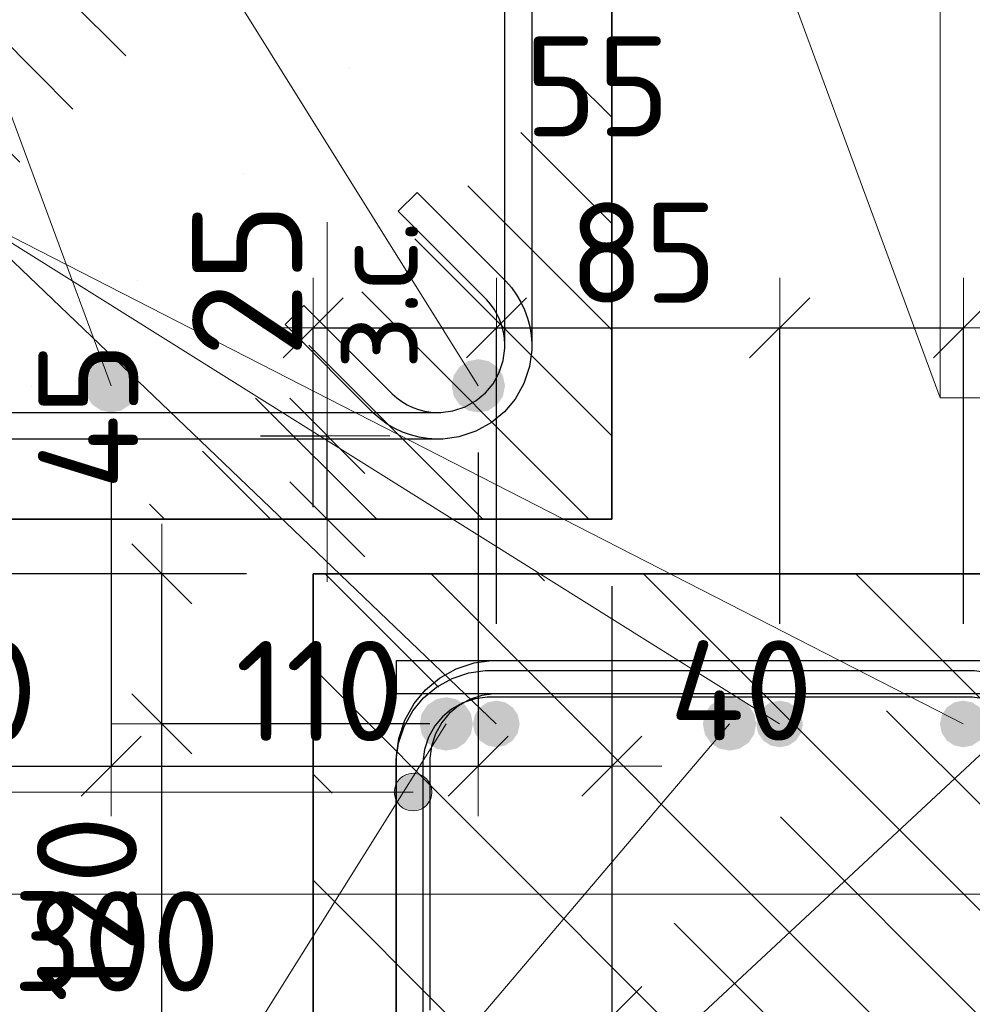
# Model space of a CAD drawing. Header units: metres. Extents: x -38 to 97, y -15 to 21.
# Tile 56 of 132: x 72.295 to 72.58, y 2.039 to 2.334. Entities that reach past the tile are written whole.
import ezdxf

# ---------------------------------------------------------------- set-up
doc = ezdxf.new("R2010")
doc.units = ezdxf.units.M
doc.header["$PDMODE"] = 65
for name, color, linetype, lineweight in [('XR$3$Арм. стержнями нижней зоны', 180, 'Continuous', 35), ('XR$3$Арм.стержн. Хомут', 240, 'Continuous', 35), ('XR$3$Арм.стержн.горизонт. 1', 180, 'Continuous', 35), ('XR$3$Размерная линия (1)', 7, 'Continuous', 13), ('XR$3$Размерная линия_ общее', 7, 'Continuous', 13), ('XR$5$Арм. стержнями верхней зоны', 180, 'Continuous', 35), ('XR$5$Арм.стержн. Арматура края', 96, 'Continuous', 35), ('XR$5$Арм.стержн. Доп. арматура', 180, 'Continuous', 35), ('XR$5$Арм.стержн. Хомут', 240, 'Continuous', 35), ('XR$5$Арм.стержн.горизонт. 1', 180, 'Continuous', 35), ('XR$5$Размерная линия (1)', 7, 'Continuous', 13)]:
    doc.layers.add(name, color=color, linetype=linetype, lineweight=lineweight)
doc.styles.add('ISOCPEUR', font='txt')
doc.dimstyles.new('DIMSTYLE_11', dxfattribs={"dimtxt": 0.033, "dimasz": 0.0375, "dimexe": 0, "dimexo": 0, "dimgap": 0.0165, "dimtad": 2, "dimdec": 0, "dimlfac": 1000, "dimrnd": 1, "dimzin": 12, "dimdsep": 46, "dimtxsty": 'ISOCPEUR', "dimblk1": 'ALL_ML_STRICH', "dimblk2": 'ALL_ML_STRICH', "dimsah": 1, "dimcen": 0, "dimclrd": 7, "dimclre": 256, "dimclrt": 7, "dimadec": 0, "dimazin": 0, "dimtfac": 1, "dimtdec": 0, "dimtix": 1, "dimtmove": 2, "dimatfit": 3, "dimfxl": 0, "dimtvp": 1.2, "dimtzin": 0, "dimlwd": 0, "dimlwe": -3, "dimarcsym": 0})
doc.dimstyles.new('DIMSTYLE_12', dxfattribs={"dimtxt": 0.03, "dimasz": 0.03, "dimexe": 0, "dimexo": 0, "dimgap": 0.015, "dimtad": 2, "dimdec": 0, "dimlfac": 1000, "dimrnd": 1, "dimzin": 12, "dimdsep": 46, "dimtxsty": 'ISOCPEUR', "dimblk1": 'ALL_ML_STRICH', "dimblk2": 'ALL_ML_STRICH', "dimsah": 1, "dimcen": 0, "dimclrd": 7, "dimclre": 256, "dimclrt": 7, "dimadec": 0, "dimazin": 0, "dimtfac": 1, "dimtdec": 0, "dimtix": 1, "dimtmove": 2, "dimatfit": 3, "dimfxl": 0, "dimtzin": 0, "dimlwd": 0, "dimlwe": -3, "dimarcsym": 0})
doc.dimstyles.new('DIMSTYLE_14', dxfattribs={"dimtxt": 0.03, "dimasz": 0.03, "dimexe": 0, "dimexo": 0, "dimgap": 0.015, "dimtad": 2, "dimdec": 0, "dimlfac": 1000, "dimrnd": 1, "dimzin": 12, "dimdsep": 46, "dimtxsty": 'ISOCPEUR', "dimblk1": 'ALL_ML_STRICH', "dimblk2": 'ALL_ML_STRICH', "dimsah": 1, "dimcen": 0, "dimclrd": 7, "dimclre": 256, "dimclrt": 7, "dimadec": 0, "dimazin": 0, "dimtfac": 1, "dimtdec": 0, "dimtix": 1, "dimtmove": 2, "dimatfit": 3, "dimfxl": 0, "dimtvp": 1.2, "dimtzin": 0, "dimlwd": 0, "dimlwe": -3, "dimarcsym": 0})
doc.dimstyles.new('DIMSTYLE_23', dxfattribs={"dimtxt": 0.03, "dimasz": 0.03, "dimexe": 0, "dimexo": 0, "dimgap": 0.015, "dimtad": 2, "dimdec": 0, "dimlfac": 1000, "dimrnd": 5, "dimzin": 12, "dimdsep": 46, "dimtxsty": 'ISOCPEUR', "dimblk1": 'ALL_ML_STRICH', "dimblk2": 'ALL_ML_STRICH', "dimsah": 1, "dimcen": 0, "dimclrd": 7, "dimclre": 256, "dimclrt": 7, "dimadec": 0, "dimazin": 0, "dimtfac": 1, "dimtdec": 0, "dimtix": 1, "dimtmove": 2, "dimatfit": 3, "dimfxl": 0, "dimtvp": 1.2, "dimtzin": 0, "dimlwd": 0, "dimlwe": -3, "dimarcsym": 0})
doc.dimstyles.new('DIMSTYLE_24', dxfattribs={"dimtxt": 0.03, "dimasz": 0.03, "dimexe": 0, "dimexo": 0, "dimgap": 0.015, "dimtad": 2, "dimdec": 0, "dimlfac": 1000, "dimrnd": 5, "dimzin": 12, "dimdsep": 46, "dimtxsty": 'ISOCPEUR', "dimblk1": 'ALL_ML_STRICH', "dimblk2": 'ALL_ML_STRICH', "dimsah": 1, "dimcen": 0, "dimclrd": 7, "dimclre": 256, "dimclrt": 7, "dimadec": 0, "dimazin": 0, "dimtfac": 1, "dimtdec": 0, "dimtix": 1, "dimtmove": 2, "dimatfit": 3, "dimfxl": 0, "dimtzin": 0, "dimlwd": 0, "dimlwe": -3, "dimarcsym": 0})
pattern_1 = [(135, (0, 0), (-0.031819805, -0.031819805), [0.4, -0.05, 0, -0.05]), (135, (-0.01591, -0.01591), (-0.031819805, -0.031819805), [0.8, -0.1, 0.1, -0.1])]

# ---------------------------------------------------------------- blocks, each defined once
blk = doc.blocks.new('ALL_ML_STRICH')
at = {"color": 0, "linetype": 'ByBlock', "lineweight": -2}
for p, q in [((0, -0.5), (0, 0.5)), ((-0.3, -0.3), (0.3, 0.3)), ((-1, 0), (0.5, 0))]:
    blk.add_line(p, q, dxfattribs=at)
blk = doc.blocks.new('*D98')
at = {"layer": 'DEFPOINTS', "color": 7, "linetype": 'Continuous', "lineweight": 13, "transparency": 33554687}
for p in [(72.34681, 2.20903), (72.35181, 2.18403), (72.3868, 2.18403)]:
    blk.add_point(p, dxfattribs=at)
at = {"layer": 'XR$3$Размерная линия_ общее', "color": 253, "linetype": 'Continuous', "lineweight": -2, "true_color": 0xa0a0a0, "transparency": 33554687}
for p, q in [((72.36681, 2.20903), (72.3868, 2.20903)), ((72.37181, 2.18403), (72.3868, 2.18403))]:
    blk.add_line(p, q, dxfattribs=at)
at = {"layer": 'XR$3$Размерная линия_ общее', "color": 7, "linetype": 'Continuous', "lineweight": -2, "transparency": 33554687}
blk.add_line((72.3868, 2.18403), (72.3868, 2.20903), dxfattribs=at)
at = {"layer": 'XR$3$Размерная линия_ общее', "color": 7, "linetype": 'Continuous', "lineweight": 13, "transparency": 33554687, "xscale": 0.0375, "yscale": 0.0375, "zscale": 0.0375}
for p, rotation in [((72.3868, 2.20903), 90), ((72.3868, 2.18403), 270)]:
    blk.add_blockref('ALL_ML_STRICH', p, dxfattribs=dict(at, rotation=rotation))
at = {"layer": 'XR$3$Размерная линия_ общее', "color": 7, "linetype": 'Continuous', "lineweight": 13, "transparency": 33554687, "insert": (72.38701, 2.22881), "char_height": 0.027, "width": 0.00135, "attachment_point": 1, "rotation": 90, "line_spacing_factor": 0.60241, "style": 'ISOCPEUR'}
blk.add_mtext('з.с.', dxfattribs=at)
at = {"layer": 'XR$3$Размерная линия_ общее', "color": 7, "linetype": 'Continuous', "lineweight": 13, "transparency": 33554687, "insert": (72.3628, 2.25576), "char_height": 0.033, "width": 0.066, "attachment_point": 5, "rotation": 90, "style": 'ISOCPEUR'}
blk.add_mtext('\\A1;{25}', dxfattribs=at)
blk = doc.blocks.new('*D237')
at = {"layer": 'DEFPOINTS', "color": 7, "linetype": 'Continuous', "lineweight": 13, "transparency": 33554687}
for p in [(72.17211, 2.18403), (72.47211, 2.18403), (72.17211, 2.03505)]:
    blk.add_point(p, dxfattribs=at)
at = {"layer": 'XR$3$Размерная линия (1)', "color": 9, "linetype": 'Continuous', "lineweight": -2, "true_color": 0xc7c7c7, "transparency": 33554687}
for p, q in [((72.17211, 2.16403), (72.17211, 2.03505)), ((72.47211, 2.16403), (72.47211, 2.03505))]:
    blk.add_line(p, q, dxfattribs=at)
at = {"layer": 'XR$3$Размерная линия (1)', "color": 7, "linetype": 'Continuous', "lineweight": -2, "transparency": 33554687}
blk.add_line((72.17211, 2.03505), (72.47211, 2.03505), dxfattribs=at)
at = {"layer": 'XR$3$Размерная линия (1)', "color": 7, "linetype": 'Continuous', "lineweight": 13, "transparency": 33554687, "xscale": 0.03, "yscale": 0.03, "zscale": 0.03, "rotation": 180}
blk.add_blockref('ALL_ML_STRICH', (72.17211, 2.03505), dxfattribs=at)
at = {"layer": 'XR$3$Размерная линия (1)', "color": 7, "linetype": 'Continuous', "lineweight": 13, "transparency": 33554687, "xscale": 0.03, "yscale": 0.03, "zscale": 0.03}
blk.add_blockref('ALL_ML_STRICH', (72.47211, 2.03505), dxfattribs=at)
at = {"layer": 'XR$3$Размерная линия (1)', "color": 7, "linetype": 'Continuous', "lineweight": 13, "transparency": 33554687, "insert": (72.32361, 2.05755), "char_height": 0.03, "width": 0.09, "attachment_point": 5, "style": 'ISOCPEUR'}
blk.add_mtext('\\A1;{300}', dxfattribs=at)
blk = doc.blocks.new('*D239')
at = {"layer": 'DEFPOINTS', "color": 7, "linetype": 'Continuous', "lineweight": 13, "transparency": 33554687}
for p in [(72.21203, 2.22403), (72.32203, 2.22403), (72.21203, 2.11005)]:
    blk.add_point(p, dxfattribs=at)
at = {"layer": 'XR$3$Размерная линия (1)', "color": 9, "linetype": 'Continuous', "lineweight": -2, "true_color": 0xc7c7c7, "transparency": 33554687}
for p, q in [((72.21203, 2.20403), (72.21203, 2.11005)), ((72.32203, 2.20403), (72.32203, 2.11005))]:
    blk.add_line(p, q, dxfattribs=at)
at = {"layer": 'XR$3$Размерная линия (1)', "color": 7, "linetype": 'Continuous', "lineweight": -2, "transparency": 33554687}
blk.add_line((72.21203, 2.11005), (72.32203, 2.11005), dxfattribs=at)
at = {"layer": 'XR$3$Размерная линия (1)', "color": 7, "linetype": 'Continuous', "lineweight": 13, "transparency": 33554687, "xscale": 0.03, "yscale": 0.03, "zscale": 0.03, "rotation": 180}
blk.add_blockref('ALL_ML_STRICH', (72.21203, 2.11005), dxfattribs=at)
at = {"layer": 'XR$3$Размерная линия (1)', "color": 7, "linetype": 'Continuous', "lineweight": 13, "transparency": 33554687, "xscale": 0.03, "yscale": 0.03, "zscale": 0.03}
blk.add_blockref('ALL_ML_STRICH', (72.32203, 2.11005), dxfattribs=at)
at = {"layer": 'XR$3$Размерная линия (1)', "color": 7, "linetype": 'Continuous', "lineweight": 13, "transparency": 33554687, "insert": (72.27453, 2.13255), "char_height": 0.03, "width": 0.09, "attachment_point": 5, "style": 'ISOCPEUR'}
blk.add_mtext('\\A1;{110}', dxfattribs=at)
blk = doc.blocks.new('*D240')
at = {"layer": 'DEFPOINTS', "color": 7, "linetype": 'Continuous', "lineweight": 13, "transparency": 33554687}
for p in [(72.32203, 2.22403), (72.43211, 2.22403), (72.32203, 2.11005)]:
    blk.add_point(p, dxfattribs=at)
at = {"layer": 'XR$3$Размерная линия (1)', "color": 9, "linetype": 'Continuous', "lineweight": -2, "true_color": 0xc7c7c7, "transparency": 33554687}
for p, q in [((72.32203, 2.20403), (72.32203, 2.11005)), ((72.43211, 2.20403), (72.43211, 2.11005))]:
    blk.add_line(p, q, dxfattribs=at)
at = {"layer": 'XR$3$Размерная линия (1)', "color": 7, "linetype": 'Continuous', "lineweight": -2, "transparency": 33554687}
blk.add_line((72.32203, 2.11005), (72.43211, 2.11005), dxfattribs=at)
at = {"layer": 'XR$3$Размерная линия (1)', "color": 7, "linetype": 'Continuous', "lineweight": 13, "transparency": 33554687, "xscale": 0.03, "yscale": 0.03, "zscale": 0.03, "rotation": 180}
blk.add_blockref('ALL_ML_STRICH', (72.32203, 2.11005), dxfattribs=at)
at = {"layer": 'XR$3$Размерная линия (1)', "color": 7, "linetype": 'Continuous', "lineweight": 13, "transparency": 33554687, "xscale": 0.03, "yscale": 0.03, "zscale": 0.03}
blk.add_blockref('ALL_ML_STRICH', (72.43211, 2.11005), dxfattribs=at)
at = {"layer": 'XR$3$Размерная линия (1)', "color": 7, "linetype": 'Continuous', "lineweight": 13, "transparency": 33554687, "insert": (72.38457, 2.13255), "char_height": 0.03, "width": 0.09, "attachment_point": 5, "style": 'ISOCPEUR'}
blk.add_mtext('\\A1;{110}', dxfattribs=at)
blk = doc.blocks.new('*D241')
at = {"layer": 'DEFPOINTS', "color": 7, "linetype": 'Continuous', "lineweight": 13, "transparency": 33554687}
for p in [(72.43211, 2.22403), (72.47211, 2.18403), (72.43211, 2.11005)]:
    blk.add_point(p, dxfattribs=at)
at = {"layer": 'XR$3$Размерная линия (1)', "color": 9, "linetype": 'Continuous', "lineweight": -2, "true_color": 0xc7c7c7, "transparency": 33554687}
for p, q in [((72.43211, 2.20403), (72.43211, 2.11005)), ((72.47211, 2.16403), (72.47211, 2.11005))]:
    blk.add_line(p, q, dxfattribs=at)
at = {"layer": 'XR$3$Размерная линия (1)', "color": 7, "linetype": 'Continuous', "lineweight": -2, "transparency": 33554687}
blk.add_line((72.43211, 2.11005), (72.47211, 2.11005), dxfattribs=at)
at = {"layer": 'XR$3$Размерная линия (1)', "color": 7, "linetype": 'Continuous', "lineweight": 13, "transparency": 33554687, "xscale": 0.03, "yscale": 0.03, "zscale": 0.03, "rotation": 180}
blk.add_blockref('ALL_ML_STRICH', (72.43211, 2.11005), dxfattribs=at)
at = {"layer": 'XR$3$Размерная линия (1)', "color": 7, "linetype": 'Continuous', "lineweight": 13, "transparency": 33554687, "xscale": 0.03, "yscale": 0.03, "zscale": 0.03}
blk.add_blockref('ALL_ML_STRICH', (72.47211, 2.11005), dxfattribs=at)
at = {"layer": 'XR$3$Размерная линия (1)', "color": 7, "linetype": 'Continuous', "lineweight": 13, "transparency": 33554687, "insert": (72.51092, 2.13273), "char_height": 0.03, "width": 0.06, "attachment_point": 5, "style": 'ISOCPEUR'}
blk.add_mtext('\\A1;{40}', dxfattribs=at)
blk = doc.blocks.new('*D817')
at = {"layer": 'DEFPOINTS', "color": 7, "linetype": 'Continuous', "lineweight": 13, "transparency": 33554687}
for p in [(72.38258, 2.16769), (72.26224, 1.86769), (72.38255, 1.86769)]:
    blk.add_point(p, dxfattribs=at)
at = {"layer": 'XR$5$Размерная линия (1)', "color": 9, "linetype": 'Continuous', "lineweight": -2, "true_color": 0xc7c7c7, "transparency": 33554687}
for p, q in [((72.36258, 2.16769), (72.26224, 2.16769)), ((72.36255, 1.86769), (72.26224, 1.86769))]:
    blk.add_line(p, q, dxfattribs=at)
at = {"layer": 'XR$5$Размерная линия (1)', "color": 7, "linetype": 'Continuous', "lineweight": -2, "transparency": 33554687}
blk.add_line((72.26224, 1.86769), (72.26224, 2.16769), dxfattribs=at)
at = {"layer": 'XR$5$Размерная линия (1)', "color": 7, "linetype": 'Continuous', "lineweight": 13, "transparency": 33554687, "xscale": 0.03, "yscale": 0.03, "zscale": 0.03}
for p, rotation in [((72.26224, 2.16769), 90), ((72.26224, 1.86769), 270)]:
    blk.add_blockref('ALL_ML_STRICH', p, dxfattribs=dict(at, rotation=rotation))
at = {"layer": 'XR$5$Размерная линия (1)', "color": 7, "linetype": 'Continuous', "lineweight": 13, "transparency": 33554687, "insert": (72.23974, 2.01919), "char_height": 0.03, "width": 0.09, "attachment_point": 5, "rotation": 90, "style": 'ISOCPEUR'}
blk.add_mtext('\\A1;{300}', dxfattribs=at)
blk = doc.blocks.new('*D827')
at = {"layer": 'DEFPOINTS', "color": 7, "linetype": 'Continuous', "lineweight": 13, "transparency": 33554687}
for p in [(72.43755, 2.12269), (72.33724, 2.00269), (72.42251, 2.00269)]:
    blk.add_point(p, dxfattribs=at)
at = {"layer": 'XR$5$Размерная линия (1)', "color": 9, "linetype": 'Continuous', "lineweight": -2, "true_color": 0xc7c7c7, "transparency": 33554687}
for p, q in [((72.41755, 2.12269), (72.33724, 2.12269)), ((72.40251, 2.00269), (72.33724, 2.00269))]:
    blk.add_line(p, q, dxfattribs=at)
at = {"layer": 'XR$5$Размерная линия (1)', "color": 7, "linetype": 'Continuous', "lineweight": -2, "transparency": 33554687}
blk.add_line((72.33724, 2.00269), (72.33724, 2.12269), dxfattribs=at)
at = {"layer": 'XR$5$Размерная линия (1)', "color": 7, "linetype": 'Continuous', "lineweight": 13, "transparency": 33554687, "xscale": 0.03, "yscale": 0.03, "zscale": 0.03}
for p, rotation in [((72.33724, 2.12269), 90), ((72.33724, 2.00269), 270)]:
    blk.add_blockref('ALL_ML_STRICH', p, dxfattribs=dict(at, rotation=rotation))
at = {"layer": 'XR$5$Размерная линия (1)', "color": 7, "linetype": 'Continuous', "lineweight": 13, "transparency": 33554687, "insert": (72.31474, 2.06719), "char_height": 0.03, "width": 0.09, "attachment_point": 5, "rotation": 90, "style": 'ISOCPEUR'}
blk.add_mtext('\\A1;{120}', dxfattribs=at)
blk = doc.blocks.new('*D828')
at = {"layer": 'DEFPOINTS', "color": 7, "linetype": 'Continuous', "lineweight": 13, "transparency": 33554687}
for p in [(72.38255, 2.16769), (72.33724, 2.12269), (72.43755, 2.12269)]:
    blk.add_point(p, dxfattribs=at)
at = {"layer": 'XR$5$Размерная линия (1)', "color": 9, "linetype": 'Continuous', "lineweight": -2, "true_color": 0xc7c7c7, "transparency": 33554687}
for p, q in [((72.36255, 2.16769), (72.33724, 2.16769)), ((72.41755, 2.12269), (72.33724, 2.12269))]:
    blk.add_line(p, q, dxfattribs=at)
at = {"layer": 'XR$5$Размерная линия (1)', "color": 7, "linetype": 'Continuous', "lineweight": -2, "transparency": 33554687}
blk.add_line((72.33724, 2.12269), (72.33724, 2.16769), dxfattribs=at)
at = {"layer": 'XR$5$Размерная линия (1)', "color": 7, "linetype": 'Continuous', "lineweight": 13, "transparency": 33554687, "xscale": 0.03, "yscale": 0.03, "zscale": 0.03}
for p, rotation in [((72.33724, 2.16769), 90), ((72.33724, 2.12269), 270)]:
    blk.add_blockref('ALL_ML_STRICH', p, dxfattribs=dict(at, rotation=rotation))
at = {"layer": 'XR$5$Размерная линия (1)', "color": 7, "linetype": 'Continuous', "lineweight": 13, "transparency": 33554687, "insert": (72.31514, 2.21497), "char_height": 0.03, "width": 0.06, "attachment_point": 5, "rotation": 90, "style": 'ISOCPEUR'}
blk.add_mtext('\\A1;{45}', dxfattribs=at)
blk = doc.blocks.new('*D830')
at = {"layer": 'DEFPOINTS', "color": 7, "linetype": 'Continuous', "lineweight": 13, "transparency": 33554687}
for p in [(72.38255, 2.24143), (72.38255, 2.16769), (72.43755, 2.13269)]:
    blk.add_point(p, dxfattribs=at)
at = {"layer": 'XR$5$Размерная линия (1)', "color": 9, "linetype": 'Continuous', "lineweight": -2, "true_color": 0xc7c7c7, "transparency": 33554687}
for p, q in [((72.38255, 2.18769), (72.38255, 2.24143)), ((72.43755, 2.15269), (72.43755, 2.24143))]:
    blk.add_line(p, q, dxfattribs=at)
at = {"layer": 'XR$5$Размерная линия (1)', "color": 7, "linetype": 'Continuous', "lineweight": -2, "transparency": 33554687}
blk.add_line((72.38255, 2.24143), (72.43755, 2.24143), dxfattribs=at)
at = {"layer": 'XR$5$Размерная линия (1)', "color": 7, "linetype": 'Continuous', "lineweight": 13, "transparency": 33554687, "xscale": 0.03, "yscale": 0.03, "zscale": 0.03, "rotation": 180}
blk.add_blockref('ALL_ML_STRICH', (72.38255, 2.24143), dxfattribs=at)
at = {"layer": 'XR$5$Размерная линия (1)', "color": 7, "linetype": 'Continuous', "lineweight": 13, "transparency": 33554687, "xscale": 0.03, "yscale": 0.03, "zscale": 0.03}
blk.add_blockref('ALL_ML_STRICH', (72.43755, 2.24143), dxfattribs=at)
at = {"layer": 'XR$5$Размерная линия (1)', "color": 7, "linetype": 'Continuous', "lineweight": 13, "transparency": 33554687, "insert": (72.46777, 2.31378), "char_height": 0.03, "width": 0.06, "attachment_point": 5, "style": 'ISOCPEUR'}
blk.add_mtext('\\A1;{55}', dxfattribs=at)
blk = doc.blocks.new('*D831')
at = {"layer": 'DEFPOINTS', "color": 7, "linetype": 'Continuous', "lineweight": 13, "transparency": 33554687}
for p in [(72.43755, 2.24143), (72.43755, 2.13269), (72.52247, 2.13269)]:
    blk.add_point(p, dxfattribs=at)
at = {"layer": 'XR$5$Размерная линия (1)', "color": 9, "linetype": 'Continuous', "lineweight": -2, "true_color": 0xc7c7c7, "transparency": 33554687}
for p, q in [((72.43755, 2.15269), (72.43755, 2.24143)), ((72.52247, 2.15269), (72.52247, 2.24143))]:
    blk.add_line(p, q, dxfattribs=at)
at = {"layer": 'XR$5$Размерная линия (1)', "color": 7, "linetype": 'Continuous', "lineweight": -2, "transparency": 33554687}
blk.add_line((72.43755, 2.24143), (72.52247, 2.24143), dxfattribs=at)
at = {"layer": 'XR$5$Размерная линия (1)', "color": 7, "linetype": 'Continuous', "lineweight": 13, "transparency": 33554687, "xscale": 0.03, "yscale": 0.03, "zscale": 0.03, "rotation": 180}
blk.add_blockref('ALL_ML_STRICH', (72.43755, 2.24143), dxfattribs=at)
at = {"layer": 'XR$5$Размерная линия (1)', "color": 7, "linetype": 'Continuous', "lineweight": 13, "transparency": 33554687, "xscale": 0.03, "yscale": 0.03, "zscale": 0.03}
blk.add_blockref('ALL_ML_STRICH', (72.52247, 2.24143), dxfattribs=at)
at = {"layer": 'XR$5$Размерная линия (1)', "color": 7, "linetype": 'Continuous', "lineweight": 13, "transparency": 33554687, "insert": (72.48151, 2.26393), "char_height": 0.03, "width": 0.06, "attachment_point": 5, "style": 'ISOCPEUR'}
blk.add_mtext('\\A1;{85}', dxfattribs=at)
blk = doc.blocks.new('*D832')
at = {"layer": 'DEFPOINTS', "color": 7, "linetype": 'Continuous', "lineweight": 13, "transparency": 33554687}
for p in [(72.52247, 2.24143), (72.52247, 2.13269), (72.57755, 2.13269)]:
    blk.add_point(p, dxfattribs=at)
at = {"layer": 'XR$5$Размерная линия (1)', "color": 9, "linetype": 'Continuous', "lineweight": -2, "true_color": 0xc7c7c7, "transparency": 33554687}
for p, q in [((72.52247, 2.15269), (72.52247, 2.24143)), ((72.57755, 2.15269), (72.57755, 2.24143))]:
    blk.add_line(p, q, dxfattribs=at)
at = {"layer": 'XR$5$Размерная линия (1)', "color": 7, "linetype": 'Continuous', "lineweight": -2, "transparency": 33554687}
blk.add_line((72.52247, 2.24143), (72.57755, 2.24143), dxfattribs=at)
at = {"layer": 'XR$5$Размерная линия (1)', "color": 7, "linetype": 'Continuous', "lineweight": 13, "transparency": 33554687, "xscale": 0.03, "yscale": 0.03, "zscale": 0.03, "rotation": 180}
blk.add_blockref('ALL_ML_STRICH', (72.52247, 2.24143), dxfattribs=at)
at = {"layer": 'XR$5$Размерная линия (1)', "color": 7, "linetype": 'Continuous', "lineweight": 13, "transparency": 33554687, "xscale": 0.03, "yscale": 0.03, "zscale": 0.03}
blk.add_blockref('ALL_ML_STRICH', (72.57755, 2.24143), dxfattribs=at)
at = {"layer": 'XR$5$Размерная линия (1)', "color": 7, "linetype": 'Continuous', "lineweight": 13, "transparency": 33554687, "insert": (72.62416, 2.26411), "char_height": 0.03, "width": 0.06, "attachment_point": 5, "style": 'ISOCPEUR'}
blk.add_mtext('\\A1;{55}', dxfattribs=at)

msp = doc.modelspace()

# ---------------------------------------------------------------- hatches: boundary and pattern name
at = {"linetype": 'Continuous', "lineweight": 13, "transparency": 33554687}
h = msp.add_hatch(dxfattribs=at)
h.set_pattern_fill('__________540', scale=0.015, style=0, pattern_type=2)
h.set_pattern_definition(pattern_1)
h.paths.add_polyline_path([(72.47211, 2.54403), (72.17211, 2.54403), (72.17211, 2.18403), (72.47211, 2.18403)], flags=0)
h = msp.add_hatch(dxfattribs=at)
h.set_pattern_fill('__________540', scale=0.015, style=0, pattern_type=2)
h.set_pattern_definition(pattern_1)
h.paths.add_polyline_path([(72.38255, 2.16769), (72.38255, 1.96769), (72.80173, 1.96769), (72.80173, 2.16769)], flags=0)
at = {"layer": 'XR$3$Арм.стержн.горизонт. 1', "linetype": 'Continuous', "lineweight": 50, "transparency": 33554687}
for points in [[(72.33003, 2.22403), (72.32942, 2.2271), (72.32769, 2.22969), (72.32509, 2.23142), (72.32203, 2.23203), (72.31897, 2.23142), (72.31638, 2.22969), (72.31464, 2.2271), (72.31403, 2.22403), (72.31464, 2.22097), (72.31638, 2.21838), (72.31897, 2.21664), (72.32203, 2.21603), (72.32509, 2.21664), (72.32769, 2.21838), (72.32942, 2.22097)], [(72.44011, 2.22403), (72.4395, 2.2271), (72.43777, 2.22969), (72.43517, 2.23142), (72.43211, 2.23203), (72.42905, 2.23142), (72.42645, 2.22969), (72.42472, 2.2271), (72.42411, 2.22403), (72.42472, 2.22097), (72.42645, 2.21838), (72.42905, 2.21664), (72.43211, 2.21603), (72.43517, 2.21664), (72.43777, 2.21838), (72.4395, 2.22097)]]:
    msp.add_hatch(color=7, dxfattribs=at).paths.add_polyline_path(points)
at = {"layer": 'XR$5$Арм.стержн. Арматура края', "linetype": 'Continuous', "lineweight": 13, "transparency": 33554687}
for points in [[(72.40771, 2.10507), (72.40973, 2.09742), (72.40973, 2.10709)], [(72.40973, 2.10709), (72.41255, 2.09663), (72.41255, 2.10788)], [(72.40973, 2.10709), (72.40973, 2.09742), (72.41255, 2.09663)], [(72.41255, 2.10788), (72.41255, 2.09663), (72.41536, 2.09742)], [(72.41255, 2.10788), (72.41536, 2.09742), (72.41536, 2.10709)], [(72.41536, 2.10709), (72.41536, 2.09742), (72.41738, 2.09944)], [(72.41536, 2.10709), (72.41738, 2.09944), (72.41738, 2.10507)], [(72.40771, 2.09944), (72.40771, 2.10507), (72.40692, 2.10226)], [(72.40771, 2.10507), (72.40771, 2.09944), (72.40973, 2.09742)], [(72.41738, 2.10507), (72.41738, 2.09944), (72.41817, 2.10226)]]:
    msp.add_hatch(color=7, dxfattribs=at).paths.add_polyline_path(points)
at = {"layer": 'XR$5$Арм.стержн. Доп. арматура', "linetype": 'Continuous', "lineweight": 50, "transparency": 33554687}
for points in [[(72.44451, 2.12269), (72.44397, 2.12536), (72.44246, 2.12764), (72.44019, 2.12915), (72.43751, 2.12969), (72.43483, 2.12915), (72.43256, 2.12764), (72.43104, 2.12536), (72.43051, 2.12269), (72.43104, 2.12001), (72.43256, 2.11774), (72.43483, 2.11622), (72.43751, 2.11569), (72.44019, 2.11622), (72.44246, 2.11774), (72.44397, 2.12001)], [(72.52943, 2.12269), (72.5289, 2.12536), (72.52738, 2.12764), (72.52511, 2.12915), (72.52243, 2.12969), (72.51975, 2.12915), (72.51748, 2.12764), (72.51597, 2.12536), (72.51543, 2.12269), (72.51597, 2.12001), (72.51748, 2.11774), (72.51975, 2.11622), (72.52243, 2.11569), (72.52511, 2.11622), (72.52738, 2.11774), (72.5289, 2.12001)], [(72.58451, 2.12269), (72.58398, 2.12536), (72.58246, 2.12764), (72.58019, 2.12915), (72.57751, 2.12969), (72.57483, 2.12915), (72.57256, 2.12764), (72.57104, 2.12536), (72.57051, 2.12269), (72.57104, 2.12001), (72.57256, 2.11774), (72.57483, 2.11622), (72.57751, 2.11569), (72.58019, 2.11622), (72.58246, 2.11774), (72.58398, 2.12001)]]:
    msp.add_hatch(color=7, dxfattribs=at).paths.add_polyline_path(points)
at = {"layer": 'XR$5$Арм.стержн.горизонт. 1', "linetype": 'Continuous', "lineweight": 50, "transparency": 33554687}
for points in [[(72.43051, 2.12269), (72.4299, 2.12575), (72.42816, 2.12834), (72.42557, 2.13008), (72.42251, 2.13069), (72.41945, 2.13008), (72.41685, 2.12834), (72.41512, 2.12575), (72.41451, 2.12269), (72.41512, 2.11962), (72.41685, 2.11703), (72.41945, 2.11529), (72.42251, 2.11469), (72.42557, 2.11529), (72.42816, 2.11703), (72.4299, 2.11962)], [(72.51543, 2.12269), (72.51482, 2.12575), (72.51309, 2.12834), (72.51049, 2.13008), (72.50743, 2.13069), (72.50437, 2.13008), (72.50178, 2.12834), (72.50004, 2.12575), (72.49943, 2.12269), (72.50004, 2.11962), (72.50178, 2.11703), (72.50437, 2.11529), (72.50743, 2.11469), (72.51049, 2.11529), (72.51309, 2.11703), (72.51482, 2.11962)]]:
    msp.add_hatch(color=7, dxfattribs=at).paths.add_polyline_path(points)

# ---------------------------------------------------------------- linework, layer by layer
at = {"color": 7, "linetype": 'Continuous', "lineweight": 13, "transparency": 33554687}
for p, q in [((72.51215, 2.37898), (72.57062, 2.22046)), ((72.3868, 2.20903), (72.3868, 2.27303)), ((86.41979, 2.07171), (67.91979, 2.07171))]:
    msp.add_line(p, q, dxfattribs=at)
at = {"color": 7, "linetype": 'Continuous', "lineweight": 35, "transparency": 33554687}
for p, q in [((72.47211, 2.18403), (72.47211, 2.34403)), ((72.17211, 2.18403), (72.47211, 2.18403)), ((72.38255, 2.16769), (72.38255, 1.96769)), ((72.80173, 2.16769), (72.38255, 2.16769))]:
    msp.add_line(p, q, dxfattribs=at)
at = {"layer": 'XR$3$Арм. стержнями нижней зоны', "color": 7, "linetype": 'Continuous', "lineweight": 13, "transparency": 33554687}
for q in [(72.57062, 2.38903), (72.79662, 2.22046)]:
    msp.add_line((72.57062, 2.22046), q, dxfattribs=at)
at = {"layer": 'XR$3$Арм.стержн. Хомут', "color": 40, "linetype": 'Continuous', "lineweight": 25, "transparency": 33554687}
for points in [[(72.44811, 2.49136), (72.44811, 2.23471), (72.44743, 2.22983), (72.44575, 2.22475), (72.44314, 2.22007), (72.43992, 2.21622), (72.43607, 2.21301), (72.43139, 2.21039), (72.42631, 2.20871), (72.42143, 2.20803), (72.41944, 2.20803), (72.41692, 2.20821), (72.41435, 2.20863), (72.41181, 2.20929), (72.40939, 2.21016), (72.40706, 2.21125), (72.4048, 2.21258), (72.40269, 2.21411), (72.40078, 2.21577), (72.37415, 2.2424), (72.3798, 2.24805)], [(72.44811, 2.49136), (72.44811, 2.23471), (72.44743, 2.22983), (72.44575, 2.22475), (72.44314, 2.22007), (72.43992, 2.21622), (72.43607, 2.21301), (72.43139, 2.21039), (72.42631, 2.20871), (72.42143, 2.20803), (72.41944, 2.20803), (72.41692, 2.20821), (72.41435, 2.20863), (72.41181, 2.20929), (72.40939, 2.21016), (72.40706, 2.21125), (72.4048, 2.21258), (72.40269, 2.21411), (72.40078, 2.21577), (72.37415, 2.2424), (72.3798, 2.24805)], [(72.3798, 2.24805), (72.40624, 2.22162), (72.40766, 2.22039), (72.40918, 2.21929), (72.41079, 2.21834), (72.41246, 2.21756), (72.41418, 2.21694), (72.41599, 2.21647), (72.41785, 2.21617), (72.41973, 2.21603), (72.42088, 2.21603), (72.42449, 2.21654), (72.42816, 2.21774), (72.43151, 2.21962), (72.43424, 2.2219), (72.43652, 2.22463), (72.4384, 2.22799), (72.43961, 2.23165), (72.44011, 2.23526), (72.44011, 2.4908)], [(72.3798, 2.24805), (72.40624, 2.22162), (72.40766, 2.22039), (72.40918, 2.21929), (72.41079, 2.21834), (72.41246, 2.21756), (72.41418, 2.21694), (72.41599, 2.21647), (72.41785, 2.21617), (72.41973, 2.21603), (72.42088, 2.21603), (72.42449, 2.21654), (72.42816, 2.21774), (72.43151, 2.21962), (72.43424, 2.2219), (72.43652, 2.22463), (72.4384, 2.22799), (72.43961, 2.23165), (72.44011, 2.23526), (72.44011, 2.4908)], [(72.2233, 2.21603), (72.42088, 2.21603), (72.42449, 2.21654), (72.42816, 2.21774), (72.43151, 2.21962), (72.43424, 2.2219), (72.43652, 2.22463), (72.4384, 2.22799), (72.43961, 2.23165), (72.44011, 2.23526), (72.44011, 2.23642), (72.43998, 2.2383), (72.43968, 2.24015), (72.43921, 2.24196), (72.43858, 2.24369), (72.4378, 2.24535), (72.43685, 2.24696), (72.43576, 2.24848), (72.43452, 2.24991), (72.40809, 2.27634), (72.41374, 2.282), (72.44038, 2.25536), (72.44203, 2.25346), (72.44356, 2.25134), (72.44489, 2.24908), (72.44598, 2.24675), (72.44686, 2.24433), (72.44751, 2.2418), (72.44793, 2.23922), (72.44811, 2.2367), (72.44811, 2.23471), (72.44743, 2.22983), (72.44575, 2.22475), (72.44314, 2.22007), (72.43992, 2.21622), (72.43607, 2.21301), (72.43139, 2.21039), (72.42631, 2.20871), (72.42143, 2.20803), (72.22275, 2.20803)], [(72.2233, 2.21603), (72.42088, 2.21603), (72.42449, 2.21654), (72.42816, 2.21774), (72.43151, 2.21962), (72.43424, 2.2219), (72.43652, 2.22463), (72.4384, 2.22799), (72.43961, 2.23165), (72.44011, 2.23526), (72.44011, 2.23642), (72.43998, 2.2383), (72.43968, 2.24015), (72.43921, 2.24196), (72.43858, 2.24369), (72.4378, 2.24535), (72.43685, 2.24696), (72.43576, 2.24848), (72.43452, 2.24991), (72.40809, 2.27634), (72.41374, 2.282), (72.44038, 2.25536), (72.44203, 2.25346), (72.44356, 2.25134), (72.44489, 2.24908), (72.44598, 2.24675), (72.44686, 2.24433), (72.44751, 2.2418), (72.44793, 2.23922), (72.44811, 2.2367), (72.44811, 2.23471), (72.44743, 2.22983), (72.44575, 2.22475), (72.44314, 2.22007), (72.43992, 2.21622), (72.43607, 2.21301), (72.43139, 2.21039), (72.42631, 2.20871), (72.42143, 2.20803), (72.22275, 2.20803)]]:
    msp.add_lwpolyline(points, dxfattribs=at)
at = {"layer": 'XR$3$Арм.стержн.горизонт. 1', "color": 7, "linetype": 'Continuous', "lineweight": 13, "transparency": 33554687}
for q in [(72.43211, 2.22403), (72.32203, 2.22403)]:
    msp.add_line((72.16184, 2.65643), q, dxfattribs=at)
at = {"layer": 'XR$5$Арм. стержнями верхней зоны', "color": 4, "linetype": 'Continuous', "lineweight": 25, "transparency": 33554687}
msp.add_lwpolyline([(72.40755, 2.14169), (72.80673, 2.14169), (72.80673, 2.13169), (72.40755, 2.13169), (72.40755, 2.14169)], dxfattribs=at)
msp.add_lwpolyline([(72.40755, 2.14169), (72.80673, 2.14169), (72.80673, 2.13169), (72.40755, 2.13169), (72.40755, 2.14169)], dxfattribs=at)
msp.add_lwpolyline([(72.40755, 2.14169), (72.80673, 2.14169), (72.80673, 2.13169), (72.40755, 2.13169), (72.40755, 2.14169)], dxfattribs=at)
at = {"layer": 'XR$5$Арм.стержн. Арматура края', "color": 7, "linetype": 'Continuous', "lineweight": 13, "transparency": 33554687}
for p, q in [((72.41255, 2.10788), (72.41255, 2.10788)), ((72.23205, 2.10226), (72.41255, 2.10226)), ((72.40692, 2.10226), (72.40692, 2.10226)), ((72.41817, 2.10226), (72.41817, 2.10226)), ((72.41255, 2.09663), (72.41255, 2.09663))]:
    msp.add_line(p, q, dxfattribs=at)
at = {"layer": 'XR$5$Арм.стержн. Арматура края', "color": 4, "linetype": 'Continuous', "lineweight": 25, "transparency": 33554687}
msp.add_lwpolyline([(72.40755, 2.03625), (72.40755, 2.11312), (72.40827, 2.11834), (72.41007, 2.12378), (72.41287, 2.12879), (72.41632, 2.13291), (72.42045, 2.13636), (72.42546, 2.13917), (72.4309, 2.14096), (72.43611, 2.14169), (72.80673, 2.14169), (72.80673, 2.13169), (72.4368, 2.13169), (72.43317, 2.13118), (72.4295, 2.12997), (72.42614, 2.12809), (72.42342, 2.12581), (72.42114, 2.12309), (72.41926, 2.11973), (72.41805, 2.11606), (72.41755, 2.11243), (72.41755, 2.03694)], dxfattribs=at)
msp.add_lwpolyline([(72.40755, 2.03625), (72.40755, 2.11312), (72.40827, 2.11834), (72.41007, 2.12378), (72.41287, 2.12879), (72.41632, 2.13291), (72.42045, 2.13636), (72.42546, 2.13917), (72.4309, 2.14096), (72.43611, 2.14169), (72.80673, 2.14169), (72.80673, 2.13169), (72.4368, 2.13169), (72.43317, 2.13118), (72.4295, 2.12997), (72.42614, 2.12809), (72.42342, 2.12581), (72.42114, 2.12309), (72.41926, 2.11973), (72.41805, 2.11606), (72.41755, 2.11243), (72.41755, 2.03694)], dxfattribs=at)
at = {"layer": 'XR$5$Арм.стержн. Арматура края', "color": 7, "linetype": 'Continuous', "lineweight": 13, "transparency": 33554687}
msp.add_circle((72.41255, 2.10226), 0.00563, dxfattribs=at)
at = {"layer": 'XR$5$Арм.стержн. Доп. арматура', "color": 7, "linetype": 'Continuous', "lineweight": 13, "transparency": 33554687}
for q in [(72.52243, 2.12269), (72.57751, 2.12269), (72.43751, 2.12269)]:
    msp.add_line((72.27661, 2.27661), q, dxfattribs=at)
at = {"layer": 'XR$5$Арм.стержн. Хомут', "color": 40, "linetype": 'Continuous', "lineweight": 25, "transparency": 33554687}
for points in [[(72.40751, 1.91936), (72.40751, 2.11201), (72.40819, 2.11689), (72.40986, 2.12197), (72.41248, 2.12665), (72.4157, 2.1305), (72.41955, 2.13371), (72.42422, 2.13633), (72.4293, 2.13801), (72.43419, 2.13869), (72.58087, 2.13869), (72.58575, 2.13801), (72.59083, 2.13633), (72.59551, 2.13371), (72.59936, 2.1305), (72.60257, 2.12665), (72.60519, 2.12197), (72.60687, 2.11689), (72.60755, 2.11201), (72.60755, 1.91936)], [(72.40751, 1.91936), (72.40751, 2.11201), (72.40819, 2.11689), (72.40986, 2.12197), (72.41248, 2.12665), (72.4157, 2.1305), (72.41955, 2.13371), (72.42422, 2.13633), (72.4293, 2.13801), (72.43419, 2.13869), (72.58087, 2.13869), (72.58575, 2.13801), (72.59083, 2.13633), (72.59551, 2.13371), (72.59936, 2.1305), (72.60257, 2.12665), (72.60519, 2.12197), (72.60687, 2.11689), (72.60755, 2.11201), (72.60755, 1.91936)], [(72.59955, 1.91992), (72.59955, 2.11145), (72.59904, 2.11507), (72.59784, 2.11873), (72.59596, 2.12209), (72.59368, 2.12482), (72.59095, 2.1271), (72.58759, 2.12898), (72.58393, 2.13018), (72.58032, 2.13069), (72.43474, 2.13069), (72.43112, 2.13018), (72.42746, 2.12898), (72.42411, 2.1271), (72.42138, 2.12482), (72.4191, 2.12209), (72.41722, 2.11873), (72.41601, 2.11507), (72.41551, 2.11145), (72.41551, 1.91992)], [(72.59955, 1.91992), (72.59955, 2.11145), (72.59904, 2.11507), (72.59784, 2.11873), (72.59596, 2.12209), (72.59368, 2.12482), (72.59095, 2.1271), (72.58759, 2.12898), (72.58393, 2.13018), (72.58032, 2.13069), (72.43474, 2.13069), (72.43112, 2.13018), (72.42746, 2.12898), (72.42411, 2.1271), (72.42138, 2.12482), (72.4191, 2.12209), (72.41722, 2.11873), (72.41601, 2.11507), (72.41551, 2.11145), (72.41551, 1.91992)]]:
    msp.add_lwpolyline(points, dxfattribs=at)
at = {"layer": 'XR$5$Арм.стержн.горизонт. 1', "color": 7, "linetype": 'Continuous', "lineweight": 13, "transparency": 33554687}
for q in [(72.50743, 2.12269), (72.59251, 2.12269), (72.42251, 2.12269)]:
    msp.add_line((72.18414, 1.74281), q, dxfattribs=at)

# ---------------------------------------------------------------- dimensions: what is measured, and where the dimension line sits
at = {"layer": 'XR$3$Размерная линия (1)', "color": 7, "linetype": 'Continuous', "lineweight": 13, "transparency": 33554687}
for base, p1, p2, dimstyle, picture, middle in [((72.32203, 2.11005), (72.21203, 2.20403), (72.32203, 2.20403), 'DIMSTYLE_24', '*D239', (72.27453, 2.13255)), ((72.43211, 2.11005), (72.32203, 2.20403), (72.43211, 2.20403), 'DIMSTYLE_24', '*D240', (72.38457, 2.13255)), ((72.47211, 2.11005), (72.43211, 2.20403), (72.47211, 2.16403), 'DIMSTYLE_23', '*D241', (72.51092, 2.13273)), ((72.47211, 2.03505), (72.17211, 2.16403), (72.47211, 2.16403), 'DIMSTYLE_24', '*D237', (72.32361, 2.05755))]:
    dim = msp.add_linear_dim(base=base, p1=p1, p2=p2, dimstyle=dimstyle, override={"dimpost": '<>', "dimclrd": 7, "dimclre": 9, "dimclrt": 7, "dimlwd": 0, "dimlwe": 65533}, dxfattribs=at)
    dim.commit()
    dim.dimension.update_dxf_attribs({"geometry": picture, "text_midpoint": middle, "dimtype": 160})
at = {"layer": 'XR$3$Размерная линия_ общее', "color": 7, "linetype": 'Continuous', "lineweight": 13, "transparency": 33554687}
dim = msp.add_linear_dim(base=(72.3868, 2.20903), p1=(72.37181, 2.18403), p2=(72.36681, 2.20903), angle=90, text='<>\\Xз.с.', dimstyle='DIMSTYLE_11', override={"dimpost": '<>', "dimclrd": 7, "dimclre": 253, "dimclrt": 7, "dimlwd": 0, "dimlwe": 65533}, dxfattribs=at)
dim.commit()
dim.dimension.update_dxf_attribs({"geometry": '*D98', "text_midpoint": (72.3628, 2.25576), "dimtype": 160})
at = {"layer": 'XR$5$Размерная линия (1)', "color": 7, "linetype": 'Continuous', "lineweight": 13, "transparency": 33554687}
for base, p1, p2, dimstyle, picture, middle in [((72.43755, 2.24143), (72.38255, 2.18769), (72.43755, 2.15269), 'DIMSTYLE_23', '*D830', (72.46777, 2.31378)), ((72.52247, 2.24143), (72.43755, 2.15269), (72.52247, 2.15269), 'DIMSTYLE_24', '*D831', (72.48151, 2.26393)), ((72.57755, 2.24143), (72.52247, 2.15269), (72.57755, 2.15269), 'DIMSTYLE_23', '*D832', (72.62416, 2.26411))]:
    dim = msp.add_linear_dim(base=base, p1=p1, p2=p2, dimstyle=dimstyle, override={"dimpost": '<>', "dimclrd": 7, "dimclre": 9, "dimclrt": 7, "dimlwd": 0, "dimlwe": 65533}, dxfattribs=at)
    dim.commit()
    dim.dimension.update_dxf_attribs({"geometry": picture, "text_midpoint": middle, "dimtype": 160})
for base, p1, p2, dimstyle, picture, middle in [((72.33724, 2.16769), (72.41755, 2.12269), (72.36255, 2.16769), 'DIMSTYLE_14', '*D828', (72.31514, 2.21497)), ((72.26224, 2.16769), (72.36255, 1.86769), (72.36258, 2.16769), 'DIMSTYLE_12', '*D817', (72.23974, 2.01919)), ((72.33724, 2.12269), (72.40251, 2.00269), (72.41755, 2.12269), 'DIMSTYLE_12', '*D827', (72.31474, 2.06719))]:
    dim = msp.add_linear_dim(base=base, p1=p1, p2=p2, angle=90, dimstyle=dimstyle, override={"dimpost": '<>', "dimclrd": 7, "dimclre": 9, "dimclrt": 7, "dimlwd": 0, "dimlwe": 65533}, dxfattribs=at)
    dim.commit()
    dim.dimension.update_dxf_attribs({"geometry": picture, "text_midpoint": middle, "dimtype": 160})

doc.saveas('drawing.dxf')
